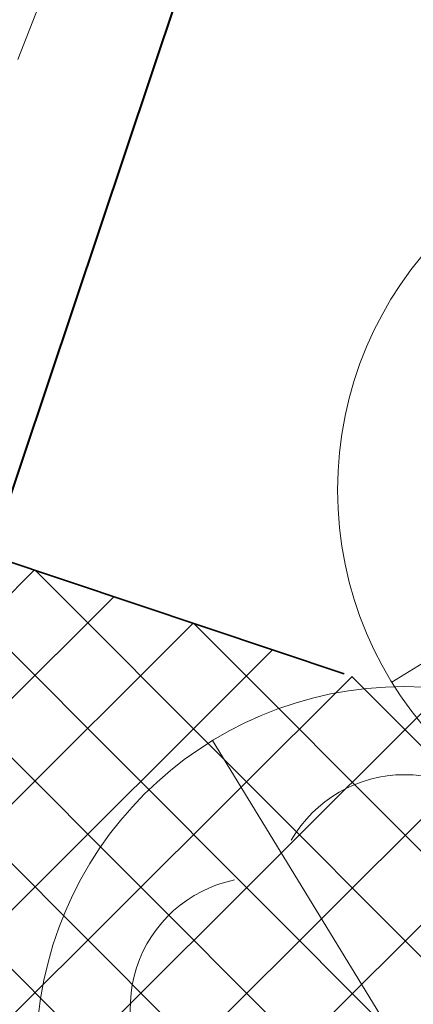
# Model space of a CAD drawing. Header units: metres. Extents: x 6599594 to 6600699, y 5687867 to 5691114.
# Tile 164 of 256: x 6599936.81 to 6599937.86, y 5688840.76 to 5688843.4. Entities that reach past the tile are written whole.
import ezdxf

# ---------------------------------------------------------------- set-up
doc = ezdxf.new("R2010")
doc.units = ezdxf.units.M
doc.header["$MEASUREMENT"] = 0
for name, pattern in [('1', [0]), ('3_EGBZ', [1.5, 1, -0.5]), ('BTO', [0]), ('BUF', [0]), ('BUG', [1.5, 1, -0.5]), ('L_0_04', [1.5, 1, -0.5])]:
    doc.linetypes.add(name, pattern=pattern)
doc.layers.get('0').update_dxf_attribs({"color": 253, "linetype": 'CONTINUOUS', "lineweight": 13})
for name, color, linetype, lineweight in [('_dren', 30, '3_EGBZ', 40), ('_kolor chodnik', 50, '1', 5), ('_kolor jezdnia', 4, '1', 0), ('_kolor pobocze', 211, '1', 5), ('_kolor zjazdy kostka', 7, '1', 5), ('_kolor zjazdy tłuczeń', 30, '1', 5), ('_kolor ścieżka @ 1', 10, '1', 0), ('_obrzeze', 10, 'BUG', 35), ('_podział mój', 201, 'BTO', 40), ('_wycinka', 10, 'BUF', 15), ('OT_ZagospodarowanieTerenu', 7, 'CONTINUOUS', 0), ('OT_ZagospodarowanieTerenu_P', 7, 'CONTINUOUS', 0)]:
    doc.layers.add(name, color=color, linetype=linetype, lineweight=lineweight)
pattern_1 = [(45, (0, 0), (-0.1414213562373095, 0.1414213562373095), []), (135, (0, 0), (-0.1414213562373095, -0.1414213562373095), [])]

# ---------------------------------------------------------------- blocks, each defined once
blk = doc.blocks.new('ddddd')
at = {"layer": '_wycinka'}
for p, q in [((6600244.106448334, 5690836.218476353), (6600245.135551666, 5690834.535523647)), ((6600245.462476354, 5690835.891551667), (6600243.779523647, 5690834.862448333))]:
    blk.add_line(p, q, dxfattribs=at)
blk.add_circle((6600244.621, 5690835.377), 0.986329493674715, dxfattribs=at)
blk = doc.blocks.new('147')
at = {"linetype": 'Continuous', "lineweight": 18}
blk.add_hatch(color=0, dxfattribs=at).paths.add_polyline_path([(0, -0.1, 1), (0, 0.1, 1)])
at = {"color": 0, "linetype": 'Continuous', "lineweight": 18}
blk.add_circle((0, 0), 0.1, dxfattribs=at)
for centre, radius, start, end in [((0, 0.8), 0.7, 29.8459319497, 150.1540680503), ((-0.7700000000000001, 0.25), 0.7, 101.6336339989, 222.6626941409), ((0.7700000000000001, 0.25), 0.7, 317.3373058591, 78.3663660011), ((-0.4600000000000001, -0.6400000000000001), 0.71, 174.3693172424, 292.5572466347), ((0.4600000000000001, -0.6400000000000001), 0.71, 247.4427533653, 5.630682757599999)]:
    blk.add_arc(centre, radius, start, end, dxfattribs=at)
blk = doc.blocks.new('hhh')
at = {"layer": '_podział mój'}
blk.add_line((6600012.715234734, 5689068.962127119), (6599853.466151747, 5688593.232024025), dxfattribs=at)

msp = doc.modelspace()

# ---------------------------------------------------------------- hatches: boundary and pattern name
at = {"layer": '_kolor chodnik'}
h = msp.add_hatch(dxfattribs=at)
h.set_pattern_fill('ANSI37', color=256, scale=1.6)
h.set_pattern_definition(pattern_1)
h.paths.add_polyline_path([(6599849.938171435, 5688542.085872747), (6599852.232147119, 5688548.938742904), (6599853.573135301, 5688548.489851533), (6599853.827082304, 5688549.248475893), (6599851.793849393, 5688549.929093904), (6599849.895278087, 5688548.982823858), (6599847.823506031, 5688542.793750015)])
edge = h.paths.add_edge_path()
edge.add_line((6600018.106075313, 5689087.454911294), (6600022.42781917, 5689091.229234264))
edge.add_line((6600022.42781917, 5689091.229234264), (6600020.233254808, 5689093.742094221))
edge.add_line((6600020.233254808, 5689093.742094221), (6600017.159471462, 5689091.057656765))
edge.add_arc((6600023.275194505, 5689085.385140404), 8.34143334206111, 137.1531558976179, 148.8016577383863)
edge.add_line((6600016.140105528, 5689089.706021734), (6600018.106075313, 5689087.454911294))
h.paths.add_polyline_path([(6600038.501784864, 5689187.59229436), (6600037.906968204, 5689187.700586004), (6600037.638296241, 5689186.224843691), (6600038.240083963, 5689186.115282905)])
h.paths.add_polyline_path([(6600069.098302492, 5689360.276020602), (6600068.321239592, 5689360.413462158), (6600068.064048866, 5689358.936495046), (6600068.836639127, 5689358.799546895)])
h.paths.add_polyline_path([(6600082.393785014, 5689362.950258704), (6600082.941124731, 5689366.103121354), (6600081.481377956, 5689366.361351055), (6600080.923159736, 5689363.210828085)])
h.paths.add_polyline_path([(6600074.022236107, 5689388.065861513), (6600072.983907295, 5689388.249860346), (6600072.723374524, 5689386.772538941), (6600073.760538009, 5689386.588865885)])
h.paths.add_polyline_path([(6600105.602402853, 5689486.45426531), (6600106.738797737, 5689489.760539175), (6600105.28818975, 5689490.281952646), (6600104.132785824, 5689486.965912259)])
h.paths.add_polyline_path([(6600132.519778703, 5689678.737346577), (6600131.636986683, 5689678.922259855), (6600131.330470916, 5689677.453953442), (6600132.212256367, 5689677.269208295)])
h.paths.add_polyline_path([(6600156.649397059, 5689798.7449027), (6600156.48800471, 5689797.95886096), (6600157.450195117, 5689797.757316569), (6600157.615023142, 5689798.542205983)])
h.paths.add_polyline_path([(6600189.055358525, 5689948.643107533), (6600187.902868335, 5689948.884512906), (6600187.600024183, 5689947.417400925), (6600188.748131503, 5689947.176379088)])
edge = h.paths.add_edge_path()
edge.add_line((6600204.459383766, 5690032.969035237), (6600204.153258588, 5690031.227801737))
edge.add_arc((6600202.328347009, 5690027.299936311), 4.331100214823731, 41.853001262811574, 65.08011546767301, ccw=False)
edge.add_arc((6600032.903931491, 5690051.979071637), 174.020003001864, 352.8070218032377, 353.495463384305)
edge.add_arc((6600202.372679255, 5690027.343587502), 5.999999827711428, 55.12102442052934, 69.64815978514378)
edge = h.paths.add_edge_path()
edge.add_line((6600205.046027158, 5690040.265402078), (6600204.972740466, 5690038.483452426))
edge.add_arc((6600203.986269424, 5690044.401803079), 5.999999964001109, 279.4630688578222, 294.9140560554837)
edge.add_line((6600206.513819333, 5690038.960158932), (6600206.607027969, 5690041.030672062))
edge.add_arc((6600203.986269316, 5690044.401803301), 4.270000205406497, 284.3702444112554, 307.86193139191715, ccw=False)
edge = h.paths.add_edge_path()
edge.add_arc((6600203.547470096, 5690044.558759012), 6.446878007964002, 324.43500910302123, 356.20133685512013, ccw=False)
edge.add_arc((6600203.986269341, 5690044.401803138), 6.000000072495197, 323.2169970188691, 357.4193489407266)
h.paths.add_polyline_path([(6600208.910055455, 5690121.713696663), (6600208.146285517, 5690121.748120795), (6600207.125602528, 5690121.794124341), (6600209.971605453, 5690121.665851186)])
edge = h.paths.add_edge_path()
edge.add_line((6600238.769818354, 5690481.648294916), (6600240.338176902, 5690490.87374652))
edge.add_line((6600240.338176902, 5690490.87374652), (6600241.251295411, 5690510.829461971))
edge.add_line((6600241.251295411, 5690510.829461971), (6600239.524022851, 5690510.928942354))
edge.add_line((6600239.524022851, 5690510.928942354), (6600238.633343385, 5690491.167757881))
edge.add_line((6600238.633343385, 5690491.167757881), (6600234.579716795, 5690467.661262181))
edge.add_line((6600234.579716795, 5690467.661262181), (6600234.449796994, 5690464.966873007))
edge.add_arc((6600242.443669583, 5690464.607462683), 8.001948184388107, 177.4256737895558, 268.2543056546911)
edge.add_line((6600242.199903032, 5690456.609228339), (6600242.216657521, 5690457.359274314))
edge.add_line((6600242.216657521, 5690457.359274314), (6600242.305257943, 5690458.836738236))
edge.add_arc((6600242.444504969, 5690464.607952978), 5.772894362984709, 177.0298084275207, 268.6178439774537, ccw=False)
edge.add_line((6600236.679365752, 5690464.907083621), (6600236.951876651, 5690470.95443634))
edge.add_line((6600236.951876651, 5690470.95443634), (6600238.15078669, 5690478.210832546))
edge.add_line((6600238.15078669, 5690478.210832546), (6600238.769818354, 5690481.648294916))
h.paths.add_polyline_path([(6600238.769818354, 5690481.648294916), (6600238.15078669, 5690478.210832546), (6600239.670056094, 5690477.930590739), (6600240.266710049, 5690481.376366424)])
edge = h.paths.add_edge_path()
edge.add_line((6600223.366500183, 5690460.339976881), (6600223.278629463, 5690457.997544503))
edge.add_arc((6600220.967166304, 5690465.656339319), 7.999999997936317, 286.7940807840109, 300.2738222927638)
edge.add_line((6600225.000231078, 5690458.747331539), (6600225.240084, 5690461.623695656))
edge.add_arc((6600221.105749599, 5690465.648640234), 5.76999998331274, 293.06724424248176, 315.7681070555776, ccw=False)
edge = h.paths.add_edge_path()
edge.add_arc((6600220.025145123, 5690444.676291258), 5.770000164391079, 37.996647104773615, 59.94382588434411, ccw=False)
edge.add_line((6600224.572175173, 5690448.22839199), (6600224.817793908, 5690451.081798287))
edge.add_arc((6600220.025145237, 5690444.676291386), 7.999999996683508, 53.19588653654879, 68.15166733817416)
edge.add_line((6600223.00235276, 5690452.101669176), (6600222.91504296, 5690449.670427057))
edge = h.paths.add_edge_path()
edge.add_arc((6600221.105749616, 5690465.648640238), 7.999999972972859, 328.0222308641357, 357.0132597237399)
edge.add_line((6600229.094882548, 5690465.23180147), (6600229.218816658, 5690467.593604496))
edge.add_line((6600229.218816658, 5690467.593604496), (6600228.218919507, 5690467.645774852))
edge.add_line((6600228.218919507, 5690467.645774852), (6600227.891778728, 5690461.411918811))
h.paths.add_polyline_path([(6600200.980142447, 5690012.236744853), (6600202.317278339, 5690011.956662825), (6600202.522293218, 5690012.935421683), (6600201.182321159, 5690013.216097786)])
h.paths.add_polyline_path([(6600196.457878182, 5689983.98337835), (6600195.202332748, 5689984.246370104), (6600194.899091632, 5689982.777335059), (6600196.150355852, 5689982.515240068)])
edge = h.paths.add_edge_path()
edge.add_line((6600112.305909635, 5689517.991018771), (6600112.691041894, 5689519.807934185))
edge.add_line((6600112.691041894, 5689519.807934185), (6600113.245521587, 5689522.423769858))
edge.add_line((6600113.245521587, 5689522.423769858), (6600111.553124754, 5689522.782507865))
edge.add_line((6600111.553124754, 5689522.782507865), (6600107.405864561, 5689503.21722655))
edge.add_line((6600107.405864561, 5689503.21722655), (6600099.494506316, 5689480.361667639))
edge.add_line((6600099.494506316, 5689480.361667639), (6600099.182814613, 5689478.891218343))
edge.add_arc((6600107.008997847, 5689477.232359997), 8.000059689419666, 168.0325629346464, 257.7529108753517)
edge.add_line((6600105.311960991, 5689469.414366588), (6600105.784990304, 5689471.593619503))
edge.add_arc((6600107.008927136, 5689477.232314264), 5.769999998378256, 168.0321375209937, 257.7533362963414, ccw=False)
edge.add_line((6600101.364343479, 5689478.42879883), (6600101.647245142, 5689479.76342708))
edge.add_line((6600101.647245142, 5689479.76342708), (6600104.132785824, 5689486.965912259))
edge.add_line((6600104.132785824, 5689486.965912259), (6600105.28818975, 5689490.281952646))
edge.add_line((6600105.28818975, 5689490.281952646), (6600108.240043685, 5689498.809726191))
edge.add_line((6600108.240043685, 5689498.809726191), (6600112.305909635, 5689517.991018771))
h.paths.add_polyline_path([(6600136.009573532, 5689645.499114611), (6600138.333647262, 5689645.012304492), (6600138.661671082, 5689646.578318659), (6600134.869459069, 5689647.372651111)])
at = {"layer": '_kolor jezdnia'}
h = msp.add_hatch(dxfattribs=at)
h.set_pattern_fill('ANSI37', color=4, scale=3.5)
h.set_pattern_definition([(45, (0, 0), (-0.3093592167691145, 0.3093592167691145), []), (135, (0, 0), (-0.3093592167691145, -0.3093592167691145), [])])
edge = h.paths.add_edge_path()
edge.add_line((6599833.066047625, 5688539.933393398), (6599850.649511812, 5688527.983462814))
edge.add_arc((6599857.337592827, 5688536.653968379), 10.95025544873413, 169.5012687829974, 232.3548431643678, ccw=False)
edge.add_arc((6599858.085851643, 5688536.618142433), 11.69295282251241, 162.2507788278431, 169.9967502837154, ccw=False)
edge.add_line((6599846.949484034, 5688540.182754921), (6599847.823506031, 5688542.793750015))
edge.add_line((6599847.823506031, 5688542.793750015), (6599849.895278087, 5688548.982823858))
edge.add_line((6599849.895278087, 5688548.982823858), (6599852.434748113, 5688556.56906746))
edge.add_line((6599852.434748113, 5688556.56906746), (6599928.48625871, 5688783.760284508))
edge.add_line((6599928.48625871, 5688783.760284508), (6599931.025728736, 5688791.34652811))
edge.add_line((6599931.025728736, 5688791.34652811), (6599996.657773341, 5688987.411326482))
edge.add_line((6599996.657773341, 5688987.411326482), (6599999.197243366, 5688994.997570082))
edge.add_line((6599999.197243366, 5688994.997570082), (6600021.930100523, 5689062.908193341))
edge.add_line((6600021.930100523, 5689062.908193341), (6600017.620224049, 5689067.371531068))
edge.add_line((6600017.620224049, 5689067.371531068), (6600016.714558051, 5689064.654078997))
edge.add_line((6600016.714558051, 5689064.654078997), (6600012.423620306, 5689051.835617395))
edge.add_line((6600012.423620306, 5689051.835617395), (6600009.884150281, 5689044.249373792))
edge.add_line((6600009.884150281, 5689044.249373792), (6599977.53516164, 5688947.612159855))
edge.add_line((6599977.53516164, 5688947.612159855), (6599974.995691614, 5688940.025916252))
edge.add_line((6599974.995691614, 5688940.025916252), (6599942.096912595, 5688841.746295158))
edge.add_line((6599942.096912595, 5688841.746295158), (6599939.557442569, 5688834.160051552))
edge.add_line((6599939.557442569, 5688834.160051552), (6599882.679288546, 5688664.246042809))
edge.add_line((6599882.679288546, 5688664.246042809), (6599880.139818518, 5688656.659799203))
edge.add_line((6599880.139818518, 5688656.659799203), (6599852.46454386, 5688573.984527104))
edge.add_line((6599852.46454386, 5688573.984527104), (6599842.470137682, 5688544.127903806))
edge.add_arc((6599835.706422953, 5688546.652910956), 7.219660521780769, 248.5480913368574, 339.52856074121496, ccw=False)
h.paths.add_polyline_path([(6600044.653202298, 5689172.271628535), (6600046.276244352, 5689181.431901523), (6600047.759199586, 5689189.801539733), (6600051.0603021, 5689208.432603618), (6600052.368792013, 5689215.817578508), (6600054.808584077, 5689229.587499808), (6600056.11707399, 5689236.972474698), (6600057.346666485, 5689243.912161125), (6600058.655146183, 5689251.297078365), (6600058.831439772, 5689252.292060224), (6600060.098987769, 5689259.445963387), (6600060.139929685, 5689259.677035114), (6600061.407468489, 5689266.830886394), (6600072.329030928, 5689328.470998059), (6600073.637511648, 5689335.855921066), (6600077.337304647, 5689356.73715072), (6600078.820259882, 5689365.106788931), (6600081.142794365, 5689378.214921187), (6600082.538516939, 5689386.092227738), (6600095.187867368, 5689457.483787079), (6600091.082877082, 5689465.8405575), (6600089.043088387, 5689454.328211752), (6600087.870641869, 5689447.711051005), (6600087.560133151, 5689445.958573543), (6600086.562151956, 5689440.326076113), (6600082.433200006, 5689417.022719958), (6600080.95024477, 5689408.65308175), (6600077.202698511, 5689387.502337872), (6600075.719743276, 5689379.132699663), (6600073.469199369, 5689366.430874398), (6600071.986244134, 5689358.061236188), (6600069.98686466, 5689346.776955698), (6600068.591142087, 5689338.899649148), (6600065.559290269, 5689321.78820693), (6600064.163567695, 5689313.910900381), (6600059.719426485, 5689288.828650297), (6600058.323703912, 5689280.951343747), (6600057.563846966, 5689276.662793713), (6600056.168124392, 5689268.785487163), (6600054.804920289, 5689261.091711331), (6600053.409197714, 5689253.21440478), (6600053.264817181, 5689252.399536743), (6600051.869094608, 5689244.522230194), (6600051.183555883, 5689240.653124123), (6600049.787833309, 5689232.775817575), (6600046.593849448, 5689214.749319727), (6600045.198126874, 5689206.872013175), (6600044.41754409, 5689202.466488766), (6600042.934588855, 5689194.096850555), (6600036.429952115, 5689157.38538759), (6600034.946996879, 5689149.01574938), (6600030.579776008, 5689124.367629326), (6600027.529365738, 5689107.151445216), (6600024.895072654, 5689094.014582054), (6600030.583685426, 5689094.264316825), (6600032.945013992, 5689106.191885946), (6600043.170247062, 5689163.901990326)])
edge = h.paths.add_edge_path()
edge.add_line((6600111.106812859, 5689535.144351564), (6600111.256844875, 5689535.85214863))
edge.add_line((6600111.256844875, 5689535.85214863), (6600112.915748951, 5689543.678261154))
edge.add_line((6600112.915748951, 5689543.678261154), (6600117.304772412, 5689564.384094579))
edge.add_line((6600117.304772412, 5689564.384094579), (6600119.067357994, 5689572.699339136))
edge.add_line((6600119.067357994, 5689572.699339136), (6600120.087667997, 5689577.512794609))
edge.add_line((6600120.087667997, 5689577.512794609), (6600121.642890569, 5689584.849775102))
edge.add_line((6600121.642890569, 5689584.849775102), (6600128.436769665, 5689616.900852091))
edge.add_line((6600128.436769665, 5689616.900852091), (6600129.991992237, 5689624.237832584))
edge.add_line((6600129.991992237, 5689624.237832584), (6600132.660554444, 5689636.827148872))
edge.add_line((6600132.660554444, 5689636.827148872), (6600133.208838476, 5689639.444704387))
edge.add_line((6600133.208838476, 5689639.444704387), (6600134.848957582, 5689647.274775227))
edge.add_line((6600134.848957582, 5689647.274775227), (6600138.97649476, 5689666.979995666))
edge.add_line((6600138.97649476, 5689666.979995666), (6600140.51410642, 5689674.320687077))
edge.add_line((6600140.51410642, 5689674.320687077), (6600145.209128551, 5689696.735129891))
edge.add_line((6600145.209128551, 5689696.735129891), (6600146.746740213, 5689704.075821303))
edge.add_line((6600146.746740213, 5689704.075821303), (6600151.462308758, 5689726.588354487))
edge.add_line((6600151.462308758, 5689726.588354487), (6600152.999920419, 5689733.929045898))
edge.add_line((6600152.999920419, 5689733.929045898), (6600155.244070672, 5689744.642813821))
edge.add_line((6600155.244070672, 5689744.642813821), (6600156.781682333, 5689751.983505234))
edge.add_line((6600156.781682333, 5689751.983505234), (6600161.635515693, 5689775.156126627))
edge.add_line((6600161.635515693, 5689775.156126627), (6600163.378142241, 5689783.475576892))
edge.add_line((6600163.378142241, 5689783.475576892), (6600163.850769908, 5689785.731942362))
edge.add_line((6600163.850769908, 5689785.731942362), (6600167.028500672, 5689800.902704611))
edge.add_line((6600167.028500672, 5689800.902704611), (6600179.49088801, 5689860.399222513))
edge.add_line((6600179.49088801, 5689860.399222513), (6600181.233514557, 5689868.718672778))
edge.add_line((6600181.233514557, 5689868.718672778), (6600181.84713393, 5689871.648144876))
edge.add_line((6600181.84713393, 5689871.648144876), (6600183.384745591, 5689878.988836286))
edge.add_line((6600183.384745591, 5689878.988836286), (6600184.935818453, 5689886.393792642))
edge.add_line((6600184.935818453, 5689886.393792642), (6600186.575937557, 5689894.223863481))
edge.add_line((6600186.575937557, 5689894.223863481), (6600194.05133812, 5689929.912074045))
edge.add_line((6600194.05133812, 5689929.912074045), (6600195.691457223, 5689937.742144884))
edge.add_line((6600195.691457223, 5689937.742144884), (6600202.915799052, 5689972.231779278))
edge.add_line((6600202.915799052, 5689972.231779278), (6600204.555918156, 5689980.061850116))
edge.add_line((6600204.555918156, 5689980.061850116), (6600206.062781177, 5689987.255744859))
edge.add_line((6600206.062781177, 5689987.255744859), (6600207.702900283, 5689995.085815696))
edge.add_line((6600207.702900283, 5689995.085815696), (6600210.232559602, 5690007.162628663))
edge.add_line((6600210.232559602, 5690007.162628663), (6600211.694938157, 5690014.144150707))
edge.add_arc((6600028.177652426, 5690052.584442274), 187.5000004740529, 348.1696294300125, 357.4195276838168)
edge.add_line((6600215.487522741, 5690044.142720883), (6600208.310270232, 5690026.480446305))
edge.add_arc((6600032.903933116, 5690051.97907145), 177.2500013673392, 348.1696294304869, 351.7289130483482, ccw=False)
edge.add_line((6600206.38894146, 5690015.640182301), (6600205.966941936, 5690013.625519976))
edge.add_line((6600205.966941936, 5690013.625519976), (6600204.326822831, 5690005.795449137))
edge.add_line((6600204.326822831, 5690005.795449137), (6600197.076961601, 5689971.183982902))
edge.add_line((6600197.076961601, 5689971.183982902), (6600195.334335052, 5689962.864532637))
edge.add_line((6600195.334335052, 5689962.864532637), (6600193.44722506, 5689953.855305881))
edge.add_line((6600193.44722506, 5689953.855305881), (6600191.909227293, 5689946.512771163))
edge.add_line((6600191.909227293, 5689946.512771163), (6600185.496844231, 5689915.899498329))
edge.add_line((6600185.496844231, 5689915.899498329), (6600183.856521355, 5689908.068454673))
edge.add_line((6600183.856521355, 5689908.068454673), (6600182.066605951, 5689899.523243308))
edge.add_line((6600182.066605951, 5689899.523243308), (6600180.32407057, 5689891.204228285))
edge.add_line((6600180.32407057, 5689891.204228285), (6600174.320344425, 5689862.541919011))
edge.add_line((6600174.320344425, 5689862.541919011), (6600172.577809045, 5689854.222903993))
edge.add_line((6600172.577809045, 5689854.222903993), (6600163.663810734, 5689811.666703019))
edge.add_line((6600163.663810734, 5689811.666703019), (6600162.023782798, 5689803.837067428))
edge.add_line((6600162.023782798, 5689803.837067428), (6600160.924220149, 5689798.587659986))
edge.add_line((6600160.924220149, 5689798.587659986), (6600159.279208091, 5689790.734229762))
edge.add_line((6600159.279208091, 5689790.734229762), (6600157.107250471, 5689780.365115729))
edge.add_line((6600157.107250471, 5689780.365115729), (6600155.462238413, 5689772.511685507))
edge.add_line((6600155.462238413, 5689772.511685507), (6600153.380318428, 5689762.572418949))
edge.add_line((6600153.380318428, 5689762.572418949), (6600151.735124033, 5689754.718118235))
edge.add_line((6600151.735124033, 5689754.718118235), (6600148.586504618, 5689739.686336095))
edge.add_line((6600148.586504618, 5689739.686336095), (6600146.885007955, 5689731.563243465))
edge.add_line((6600146.885007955, 5689731.563243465), (6600141.75088822, 5689707.052510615))
edge.add_line((6600141.75088822, 5689707.052510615), (6600140.110896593, 5689699.223048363))
edge.add_line((6600140.110896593, 5689699.223048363), (6600133.483561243, 5689667.583574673))
edge.add_line((6600133.483561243, 5689667.583574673), (6600131.860394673, 5689659.834436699))
edge.add_line((6600131.860394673, 5689659.834436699), (6600131.740984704, 5689659.26436315))
edge.add_line((6600131.740984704, 5689659.26436315), (6600130.117814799, 5689651.515209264))
edge.add_line((6600130.117814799, 5689651.515209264), (6600127.27873359, 5689637.961189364))
edge.add_line((6600127.27873359, 5689637.961189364), (6600126.924568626, 5689636.290366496))
edge.add_line((6600126.924568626, 5689636.290366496), (6600125.166244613, 5689627.995226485))
edge.add_line((6600125.166244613, 5689627.995226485), (6600118.009503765, 5689594.232298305))
edge.add_line((6600118.009503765, 5689594.232298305), (6600116.25117975, 5689585.937158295))
edge.add_line((6600116.25117975, 5689585.937158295), (6600113.665314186, 5689573.737975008))
edge.add_line((6600113.665314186, 5689573.737975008), (6600111.898534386, 5689565.402943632))
edge.add_line((6600111.898534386, 5689565.402943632), (6600104.889982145, 5689532.339115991))
edge.add_line((6600104.889982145, 5689532.339115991), (6600103.22663594, 5689524.492047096))
edge.add_line((6600103.22663594, 5689524.492047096), (6600096.623876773, 5689493.342605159))
edge.add_line((6600096.623876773, 5689493.342605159), (6600094.968986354, 5689485.535427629))
edge.add_line((6600094.968986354, 5689485.535427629), (6600094.300101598, 5689482.379870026))
edge.add_line((6600094.300101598, 5689482.379870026), (6600099.182814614, 5689478.891218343))
edge.add_line((6600099.182814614, 5689478.891218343), (6600099.494506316, 5689480.361667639))
edge.add_line((6600099.494506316, 5689480.361667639), (6600111.106812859, 5689535.144351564))
edge = h.paths.add_edge_path()
edge.add_arc((6600239.213891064, 5690851.400367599), 10.00000000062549, -2.8342403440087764, 76.13703556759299, ccw=False)
edge.add_line((6600249.201658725, 5690850.905901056), (6600249.082723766, 5690848.503524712))
edge.add_line((6600249.082723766, 5690848.503524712), (6600247.016487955, 5690806.767468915))
edge.add_line((6600247.016487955, 5690806.767468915), (6600246.092398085, 5690789.152178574))
edge.add_line((6600246.092398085, 5690789.152178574), (6600233.768116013, 5690572.015170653))
edge.add_line((6600233.768116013, 5690572.015170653), (6600228.959056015, 5690465.296202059))
edge.add_line((6600228.959056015, 5690465.296202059), (6600234.588724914, 5690465.017134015))
edge.add_line((6600234.588724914, 5690465.017134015), (6600239.262540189, 5690571.767576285))
edge.add_line((6600239.262540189, 5690571.767576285), (6600252.50503885, 5690806.400146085))
edge.add_line((6600252.50503885, 5690806.400146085), (6600254.569211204, 5690848.094521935))
edge.add_arc((6600262.559425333, 5690847.6989487), 7.999999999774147, 76.13703557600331, 177.1657596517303, ccw=False)
edge.add_line((6600264.476229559, 5690855.465921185), (6600241.609896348, 5690861.109083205))
edge = h.paths.add_edge_path()
edge.add_line((6600250.031475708, 5690451.625307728), (6600250.231741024, 5690455.772579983))
edge.add_line((6600250.231741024, 5690455.772579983), (6600246.257763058, 5690456.417303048))
edge.add_line((6600246.257763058, 5690456.417303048), (6600242.171761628, 5690456.61060902))
edge.add_arc((6600242.563100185, 5690464.586983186), 7.985968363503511, 176.9123644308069, 267.1911945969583, ccw=False)
edge.add_line((6600234.588724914, 5690465.017134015), (6600228.959056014, 5690465.296202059))
edge.add_arc((6600220.965133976, 5690465.657286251), 8.002072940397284, 267.8289300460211, 357.413716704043, ccw=False)
edge.add_line((6600220.661989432, 5690457.660957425), (6600212.406915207, 5690458.119572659))
edge.add_line((6600212.406915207, 5690458.119572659), (6600208.431872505, 5690457.817501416))
edge.add_line((6600208.431872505, 5690457.817501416), (6600208.233912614, 5690454.548331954))
edge.add_line((6600208.233912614, 5690454.548331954), (6600212.129565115, 5690453.127270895))
edge.add_line((6600212.129565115, 5690453.127270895), (6600218.640548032, 5690452.76554962))
edge.add_line((6600218.640548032, 5690452.76554962), (6600216.486747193, 5690452.885205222))
edge.add_line((6600216.486747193, 5690452.885205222), (6600220.468905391, 5690452.663974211))
edge.add_arc((6600220.025145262, 5690444.676291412), 7.99999997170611, -0.3386579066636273, 86.8201700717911, ccw=False)
edge.add_line((6600228.025005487, 5690444.629006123), (6600227.803602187, 5690439.649256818))
edge.add_line((6600227.803602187, 5690439.649256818), (6600226.885525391, 5690435.936828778))
edge.add_line((6600226.885525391, 5690435.936828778), (6600225.534849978, 5690405.967249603))
edge.add_line((6600225.534849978, 5690405.967249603), (6600226.115199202, 5690402.187514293))
edge.add_line((6600226.115199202, 5690402.187514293), (6600213.445139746, 5690121.008786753))
edge.add_line((6600213.445139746, 5690121.008786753), (6600213.352800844, 5690118.960058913))
edge.add_line((6600213.352800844, 5690118.960058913), (6600209.980184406, 5690044.131649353))
edge.add_arc((6600203.98626942, 5690044.401803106), 5.999999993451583, 257.4162346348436, 357.41934921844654, ccw=False)
edge.add_line((6600202.679069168, 5690038.545931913), (6600201.589735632, 5690033.666039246))
edge.add_line((6600201.589735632, 5690033.666039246), (6600203.67987942, 5690033.199458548))
edge.add_arc((6600202.372679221, 5690027.343587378), 5.999999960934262, -8.27108729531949, 77.41623506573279, ccw=False)
edge.add_line((6600208.310270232, 5690026.480446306), (6600215.487522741, 5690044.142720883))
edge.add_line((6600215.487522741, 5690044.142720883), (6600216.199687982, 5690059.9446614))
edge.add_line((6600216.199687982, 5690059.9446614), (6600216.537356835, 5690067.437056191))
edge.add_line((6600216.537356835, 5690067.437056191), (6600223.893528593, 5690230.66011469))
edge.add_line((6600223.893528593, 5690230.66011469), (6600224.231197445, 5690238.152509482))
edge.add_line((6600224.231197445, 5690238.152509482), (6600233.507835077, 5690443.987992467))
edge.add_arc((6600241.499722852, 5690443.627812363), 7.999999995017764, 87.29208981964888, 177.4195277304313, ccw=False)
edge.add_line((6600241.877677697, 5690451.618879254), (6600246.021541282, 5690451.422886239))
edge.add_line((6600246.021541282, 5690451.422886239), (6600246.427694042, 5690451.44338883))
edge.add_line((6600246.427694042, 5690451.44338883), (6600246.79397003, 5690451.461878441))
edge.add_line((6600246.79397003, 5690451.461878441), (6600250.031475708, 5690451.625307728))
edge = h.paths.add_edge_path()
edge.add_line((6600007.33756506, 5689086.20374581), (6600006.980466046, 5689080.740822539))
edge.add_line((6600006.980466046, 5689080.740822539), (6600007.229745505, 5689080.720859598))
edge.add_line((6600007.229745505, 5689080.720859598), (6600008.093335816, 5689080.601653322))
edge.add_line((6600008.093335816, 5689080.601653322), (6600008.702681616, 5689080.53831051))
edge.add_arc((6600008.140193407, 5689070.554142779), 9.999999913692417, -18.557800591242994, 86.77547804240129, ccw=False)
edge.add_line((6600017.620224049, 5689067.371531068), (6600021.930100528, 5689062.908193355))
edge.add_arc((6599734.83819726, 5689159.011261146), 302.7499967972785, 341.4922000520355, 343.8640860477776)
edge.add_arc((6600034.895369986, 5689072.315877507), 9.581213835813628, 98.63328270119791, 164.5273290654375, ccw=False)
edge.add_line((6600033.457137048, 5689081.788529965), (6600033.832640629, 5689081.798737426))
edge.add_line((6600033.832640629, 5689081.798737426), (6600034.422462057, 5689082.05700874))
edge.add_line((6600034.422462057, 5689082.05700874), (6600036.833623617, 5689082.139040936))
edge.add_line((6600036.833623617, 5689082.139040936), (6600036.730225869, 5689087.148851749))
edge.add_line((6600036.730225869, 5689087.148851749), (6600036.579860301, 5689087.134303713))
edge.add_arc((6600036.479565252, 5689093.136286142), 6.002820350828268, 169.1687651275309, 270.9573417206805, ccw=False)
edge.add_line((6600030.583685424, 5689094.264316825), (6600024.895072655, 5689094.014582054))
edge.add_arc((6600015.200558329, 5689096.162123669), 9.929528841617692, 271.0943432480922, 347.5094668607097, ccw=False)
edge.add_arc((6600014.909438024, 5689089.646776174), 3.446070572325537, 264.4236009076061, 278.0194998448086, ccw=False)
edge.add_line((6600014.574573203, 5689086.217014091), (6600014.299554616, 5689086.232508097))
edge.add_line((6600014.299554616, 5689086.232508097), (6600010.474232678, 5689086.448019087))
edge.add_line((6600010.474232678, 5689086.448019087), (6600007.33756506, 5689086.20374581))
edge = h.paths.add_edge_path()
edge.add_line((6600105.490725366, 5689463.953528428), (6600106.927559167, 5689464.047234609))
edge.add_line((6600106.927559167, 5689464.047234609), (6600107.835, 5689468.66))
edge.add_line((6600107.835, 5689468.66), (6600105.311960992, 5689469.414366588))
edge.add_arc((6600107.008997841, 5689477.232359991), 8.000059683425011, 168.0325628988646, 257.75291091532, ccw=False)
edge.add_line((6600099.182814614, 5689478.891218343), (6600094.300101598, 5689482.379870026))
edge.add_arc((6600586.245114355, 5689378.104238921), 502.8750369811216, 168.032376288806, 169.9522165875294)
edge.add_line((6600091.082877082, 5689465.8405575), (6600095.187867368, 5689457.483787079))
edge.add_arc((6600103.065173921, 5689456.088064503), 8.000000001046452, 77.7533362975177, 169.9524553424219, ccw=False)
edge.add_line((6600104.762140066, 5689463.906012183), (6600105.490725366, 5689463.953528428))
at = {"layer": '_kolor pobocze'}
h = msp.add_hatch(dxfattribs=at)
h.set_pattern_fill('ANSI37', color=256, scale=1.6)
h.set_pattern_definition(pattern_1)
edge = h.paths.add_edge_path()
edge.add_line((6600035.926965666, 5689101.569442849), (6600036.046865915, 5689102.311543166))
edge.add_arc((6600058.171848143, 5689233.778275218), 133.3154772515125, 259.4578941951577, 260.4470163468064, ccw=False)
edge.add_line((6600033.780707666, 5689102.713067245), (6600032.142559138, 5689101.847662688))
edge.add_arc((6599734.838175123, 5689159.011266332), 302.7500195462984, 347.6801154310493, 349.11639019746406, ccw=False)
edge.add_arc((6600036.478170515, 5689093.133441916), 6.000000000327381, 167.68011541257, 271.5571101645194)
edge.add_line((6600036.64121064, 5689087.1356575), (6600036.730491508, 5689087.137804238))
edge.add_line((6600036.730491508, 5689087.137804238), (6600036.712463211, 5689087.887583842))
edge.add_line((6600036.712463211, 5689087.887583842), (6600036.559840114, 5689087.884077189))
edge.add_arc((6600036.482532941, 5689093.14290691), 5.259397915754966, 170.6455005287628, 270.8422131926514, ccw=False)
edge.add_arc((6600545.796425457, 5688991.216220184), 524.6691769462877, 167.9170060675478, 168.7028219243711, ccw=False)
edge.add_line((6600032.751078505, 5689101.044345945), (6600034.011432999, 5689101.917298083))
edge.add_line((6600034.011432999, 5689101.917298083), (6600035.926965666, 5689101.569442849))
edge = h.paths.add_edge_path()
edge.add_line((6600002.828843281, 5688994.032881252), (6600003.066918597, 5688994.74409159))
edge.add_line((6600003.066918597, 5688994.74409159), (6600001.227880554, 5688995.359703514))
edge.add_line((6600001.227880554, 5688995.359703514), (6600000.55876659, 5688996.702196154))
edge.add_line((6600000.55876659, 5688996.702196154), (6600022.641310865, 5689062.67011804))
edge.add_arc((6599734.838193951, 5689159.011262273), 303.5000002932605, 341.4922000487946, 343.8640860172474)
edge.add_arc((6600035.267451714, 5689072.092773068), 9.250000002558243, 91.55711016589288, 163.8640860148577, ccw=False)
edge.add_line((6600035.016098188, 5689081.339357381), (6600036.868703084, 5689081.389717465))
edge.add_line((6600036.868703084, 5689081.389717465), (6600036.850674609, 5689082.139504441))
edge.add_line((6600036.850674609, 5689082.139504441), (6600034.99571817, 5689082.089080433))
edge.add_arc((6600035.267451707, 5689072.092773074), 9.999999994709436, 91.55711014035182, 163.8640860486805)
edge.add_arc((6599734.838192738, 5689159.011262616), 302.7500015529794, 341.4922000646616, 343.8640860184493, ccw=False)
edge.add_line((6600021.930100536, 5689062.908193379), (6599999.748942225, 5688996.645678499))
edge.add_line((6599999.748942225, 5688996.645678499), (6600000.695212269, 5688994.747107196))
edge.add_line((6600000.695212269, 5688994.747107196), (6600002.828843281, 5688994.032881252))
h.paths.add_polyline_path([(6599971.7492186, 5688907.297112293), (6599971.084233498, 5688908.631320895), (6599997.822068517, 5688988.526766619), (6599999.164561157, 5688989.195880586), (6600001.003599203, 5688988.580268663), (6600001.241674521, 5688989.291479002), (6599999.108043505, 5688990.005704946), (6599997.209472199, 5688989.059434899), (6599970.270280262, 5688908.583087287), (6599971.216550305, 5688906.684515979), (6599973.350181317, 5688905.970290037), (6599973.588256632, 5688906.681500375)])
h.paths.add_polyline_path([(6599932.504667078, 5688790.060553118), (6599931.835553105, 5688791.403045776), (6599968.343406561, 5688900.4641754), (6599969.685899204, 5688901.133289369), (6599971.524937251, 5688900.517677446), (6599971.763012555, 5688901.228887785), (6599969.629381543, 5688901.94311373), (6599967.730810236, 5688900.996843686), (6599931.025728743, 5688791.34652811), (6599931.971998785, 5688789.447956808), (6599934.105629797, 5688788.73373086), (6599934.343705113, 5688789.4449412)])
at = {"layer": '_kolor zjazdy kostka'}
h = msp.add_hatch(dxfattribs=at)
h.set_pattern_fill('ANSI37', color=256, scale=1.6)
h.set_pattern_definition(pattern_1)
h.paths.add_polyline_path([(6600244.137440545, 5690813.934732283), (6600242.369522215, 5690814.022127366), (6600242.097568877, 5690808.528921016), (6600243.865482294, 5690808.441426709)])
h.paths.add_polyline_path([(6600247.012128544, 5690806.679412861), (6600247.442736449, 5690815.377295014), (6600247.393289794, 5690814.378518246), (6600247.113277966, 5690808.722537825)])
h.paths.add_polyline_path([(6600242.297085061, 5690788.088808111), (6600240.958726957, 5690788.155683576), (6600240.648818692, 5690782.664569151), (6600241.987258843, 5690782.599147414)])
h.paths.add_polyline_path([(6600245.558275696, 5690780.919298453), (6600246.037231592, 5690789.405686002), (6600244.985820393, 5690788.453468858), (6600244.612601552, 5690781.981345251)])
h.paths.add_polyline_path([(6600241.348405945, 5690723.711515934), (6600242.272017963, 5690722.691689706), (6600242.749709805, 5690731.155680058), (6600241.698138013, 5690730.203317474), (6600241.472690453, 5690726.27550499)])
h.paths.add_polyline_path([(6600225.772794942, 5690394.589141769), (6600224.731429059, 5690393.637598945), (6600224.461246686, 5690387.644646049), (6600225.412923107, 5690386.603142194)])
h.paths.add_polyline_path([(6600223.012390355, 5690333.280720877), (6600223.372595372, 5690341.272607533), (6600222.32835346, 5690340.318436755), (6600222.058239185, 5690334.324941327)])
h.paths.add_polyline_path([(6600215.496388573, 5690166.390602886), (6600215.856593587, 5690174.382489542), (6600214.812834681, 5690173.428760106), (6600214.542018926, 5690167.435062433)])
h.paths.add_polyline_path([(6600212.446537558, 5690121.053392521), (6600213.399499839, 5690120.010473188), (6600213.788744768, 5690128.503024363), (6600212.745135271, 5690127.54943145)])
h.paths.add_polyline_path([(6600209.977420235, 5690121.665589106), (6600210.225142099, 5690127.162117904), (6600207.346107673, 5690127.291879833), (6600207.119593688, 5690121.794395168)])
h.paths.add_polyline_path([(6600207.950178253, 5690070.725854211), (6600204.880846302, 5690070.828947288), (6600204.643784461, 5690065.333808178), (6600207.702521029, 5690065.204598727)])
h.paths.add_polyline_path([(6600200.981479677, 5690012.236464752), (6600199.969248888, 5690007.339980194), (6600201.282587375, 5690007.064882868), (6600202.31726072, 5690011.956666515)])
h.paths.add_polyline_path([(6600193.613960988, 5689970.406358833), (6600192.398010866, 5689970.660657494), (6600191.286205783, 5689965.274578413), (6600192.486379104, 5689965.023185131)])
h.paths.add_polyline_path([(6600189.061271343, 5689948.671423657), (6600189.98413328, 5689953.050774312), (6600188.818902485, 5689953.32186217), (6600187.908781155, 5689948.91282903)])
h.paths.add_polyline_path([(6600180.976201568, 5689915.317449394), (6600179.952861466, 5689910.421322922), (6600181.008474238, 5689910.200199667), (6600182.033843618, 5689915.09540201)])
h.paths.add_polyline_path([(6600176.508279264, 5689893.538690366), (6600177.476023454, 5689893.335973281), (6600178.603605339, 5689898.719146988), (6600177.636002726, 5689898.922290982)])
h.paths.add_polyline_path([(6600179.28182965, 5689859.401159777), (6600180.522246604, 5689860.211927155), (6600181.057490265, 5689860.561775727), (6600183.598022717, 5689860.029600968), (6600184.726606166, 5689865.412570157), (6600182.186324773, 5689865.943033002), (6600181.604764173, 5689866.832779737), (6600181.024456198, 5689867.720610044)])
h.paths.add_polyline_path([(6600160.200810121, 5689810.862606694), (6600159.232772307, 5689811.065842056), (6600158.207991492, 5689806.171529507), (6600159.175735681, 5689805.968812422)])
h.paths.add_polyline_path([(6600156.49391753, 5689797.987177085), (6600155.463416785, 5689793.068691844), (6600156.431160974, 5689792.865974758), (6600157.461419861, 5689797.784520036)])
edge = h.paths.add_edge_path()
edge.add_arc((6600173.111981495, 5689800.679690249), 5.999999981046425, 204.673115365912, 239.5411154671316, ccw=False)
edge.add_arc((6600173.162096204, 5689800.685330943), 6.047914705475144, 168.3203586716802, 204.5234866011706, ccw=False)
edge.add_line((6600167.239404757, 5689801.9096668), (6600163.651667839, 5689784.781499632))
edge.add_arc((6600169.524220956, 5689783.551410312), 5.999999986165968, 139.2146049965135, 168.1696294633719, ccw=False)
edge.add_arc((6600169.524220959, 5689783.551410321), 5.999999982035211, 96.80962310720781, 139.2146050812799, ccw=False)
edge.add_line((6600168.812796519, 5689789.509083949), (6600170.070461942, 5689795.507731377))
h.paths.add_polyline_path([(6600163.526364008, 5689776.866746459), (6600166.051243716, 5689776.337874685), (6600167.179826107, 5689781.720838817), (6600164.653945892, 5689782.249920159), (6600163.941148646, 5689783.340449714), (6600163.493329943, 5689784.025580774), (6600161.750703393, 5689775.706130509), (6600162.438017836, 5689776.155376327)])
h.paths.add_polyline_path([(6600152.614191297, 5689774.643430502), (6600153.639138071, 5689779.536616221), (6600152.646757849, 5689779.744928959), (6600151.646447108, 5689774.846147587)])
h.paths.add_polyline_path([(6600150.121074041, 5689767.466820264), (6600148.177624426, 5689758.16795459), (6600149.115997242, 5689757.971390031), (6600151.066362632, 5689767.268392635)])
h.paths.add_polyline_path([(6600142.970741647, 5689739.332500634), (6600141.888449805, 5689734.142420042), (6600144.036614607, 5689733.695518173), (6600145.123068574, 5689738.882330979)])
h.paths.add_polyline_path([(6600136.256357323, 5689701.052153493), (6600137.154085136, 5689700.864096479), (6600138.287960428, 5689706.274871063), (6600137.386492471, 5689706.464182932)])
h.paths.add_polyline_path([(6600130.081494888, 5689667.099389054), (6600129.212847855, 5689667.281639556), (6600128.083282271, 5689661.898895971), (6600128.953953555, 5689661.716447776)])
h.paths.add_polyline_path([(6600128.397394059, 5689659.030340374), (6600127.554144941, 5689659.207226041), (6600126.49340855, 5689653.810049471), (6600127.269860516, 5689653.647397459)])
h.paths.add_polyline_path([(6600134.990411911, 5689640.633636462), (6600137.30714639, 5689640.148363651), (6600138.339560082, 5689645.040620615), (6600136.015486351, 5689645.500958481), (6600135.435178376, 5689646.388788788), (6600134.8548704, 5689647.276619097), (6600133.214751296, 5689639.446548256), (6600134.102581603, 5689640.026856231)])
h.paths.add_polyline_path([(6600122.164164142, 5689634.294831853), (6600121.024067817, 5689628.914244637), (6600122.015114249, 5689628.705875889), (6600123.155614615, 5689634.086346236)])
h.paths.add_polyline_path([(6600114.54207576, 5689593.450769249), (6600113.493359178, 5689593.398339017), (6600112.364315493, 5689588.045694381), (6600113.29076438, 5689587.54753241)])
h.paths.add_polyline_path([(6600110.194543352, 5689572.941097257), (6600109.20781945, 5689573.148880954), (6600108.067717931, 5689567.768269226), (6600109.05014319, 5689567.535215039)])
h.paths.add_polyline_path([(6600119.083213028, 5689565.540446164), (6600119.089125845, 5689565.542290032), (6600121.462438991, 5689565.065690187), (6600122.598093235, 5689570.447168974), (6600120.229622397, 5689570.949214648), (6600119.651446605, 5689571.8119627), (6600119.073270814, 5689572.727655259), (6600117.310757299, 5689564.412754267)])
h.paths.add_polyline_path([(6600101.698666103, 5689532.937884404), (6600100.730666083, 5689533.141679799), (6600099.694214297, 5689528.250234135), (6600100.669121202, 5689528.045267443)])
h.paths.add_polyline_path([(6600094.064021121, 5689496.827028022), (6600093.080194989, 5689497.033910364), (6600092.036590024, 5689492.143967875), (6600093.038865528, 5689491.933250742)])
h.paths.add_polyline_path([(6600083.709836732, 5689453.74980843), (6600082.738586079, 5689448.336231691), (6600084.647281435, 5689448.027407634), (6600085.606840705, 5689453.416583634)])
h.paths.add_polyline_path([(6600084.434394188, 5689446.82589514), (6600083.348896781, 5689447.018140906), (6600082.567374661, 5689442.58660872), (6600083.649300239, 5689442.394910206)])
h.paths.add_polyline_path([(6600078.04194071, 5689410.721110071), (6600078.996952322, 5689416.137564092), (6600078.054833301, 5689416.304853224), (6600077.111232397, 5689410.886043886)])
h.paths.add_polyline_path([(6600072.911565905, 5689386.768652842), (6600071.960466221, 5689381.312635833), (6600072.800073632, 5689381.16322159), (6600073.766450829, 5689386.590709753)])
h.paths.add_polyline_path([(6600082.887400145, 5689379.432062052), (6600085.278102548, 5689379.03494316), (6600086.160383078, 5689383.956496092), (6600083.759726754, 5689384.355378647), (6600083.152078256, 5689385.224725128), (6600082.544429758, 5689386.094071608), (6600081.148707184, 5689378.216765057), (6600082.018053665, 5689378.824413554)])
h.paths.add_polyline_path([(6600080.731401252, 5689363.247695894), (6600080.041469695, 5689363.369939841), (6600079.433821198, 5689364.239286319), (6600078.8261727, 5689365.1086328), (6600077.343217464, 5689356.73899459), (6600078.212563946, 5689357.346643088), (6600079.081910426, 5689357.954291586), (6600081.429189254, 5689357.564866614), (6600082.388748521, 5689362.980514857)])
h.paths.add_polyline_path([(6600069.104215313, 5689360.304336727), (6600070.063917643, 5689365.720487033), (6600069.2708267, 5689365.861009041), (6600068.327152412, 5689360.441778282)])
h.paths.add_polyline_path([(6600066.550616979, 5689345.891799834), (6600065.546169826, 5689346.069805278), (6600064.677796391, 5689341.145792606), (6600065.678290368, 5689340.968483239)])
h.paths.add_polyline_path([(6600061.138656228, 5689321.077501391), (6600060.270282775, 5689316.15348863), (6600061.250715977, 5689315.979734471), (6600062.127590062, 5689320.902245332)])
h.paths.add_polyline_path([(6600055.325252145, 5689288.11325564), (6600054.456878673, 5689283.189242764), (6600055.410852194, 5689283.020177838), (6600056.283178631, 5689287.917022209)])
h.paths.add_polyline_path([(6600048.045675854, 5689182.819289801), (6600050.371939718, 5689182.407116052), (6600051.31444535, 5689187.67761207), (6600048.980409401, 5689188.064690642), (6600048.372760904, 5689188.934037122), (6600047.765112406, 5689189.803383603), (6600046.306982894, 5689181.603992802), (6600046.972918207, 5689182.069462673)])
h.paths.add_polyline_path([(6600040.943690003, 5689201.374141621), (6600039.339175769, 5689201.66987967), (6600038.429882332, 5689196.244216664), (6600039.984130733, 5689195.958493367)])
h.paths.add_polyline_path([(6600032.993704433, 5689156.473759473), (6600032.278185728, 5689156.600537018), (6600031.299242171, 5689151.188930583), (6600032.034145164, 5689151.058111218)])
h.paths.add_polyline_path([(6600026.309179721, 5689123.603833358), (6600025.417362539, 5689118.683970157), (6600026.271201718, 5689118.532684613), (6600027.143528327, 5689123.456001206)])
h.paths.add_polyline_path([(6600013.302986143, 5689054.462576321), (6600015.842456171, 5689062.048819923), (6600014.576741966, 5689061.417973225), (6600012.672139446, 5689055.728290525)])
h.paths.add_polyline_path([(6599974.547216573, 5688938.686171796), (6599977.086686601, 5688946.272415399), (6599975.820972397, 5688945.641568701), (6599973.916369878, 5688939.951886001)])
h.paths.add_polyline_path([(6599942.102825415, 5688841.748139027), (6599940.837111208, 5688841.117292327), (6599938.932508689, 5688835.427609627), (6599939.563355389, 5688834.161895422)])
h.paths.add_polyline_path([(6599882.685201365, 5688664.247886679), (6599881.419487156, 5688663.617039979), (6599879.514884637, 5688657.927357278), (6599880.145731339, 5688656.661643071)])
h.paths.add_polyline_path([(6599851.799762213, 5688549.930937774), (6599853.832995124, 5688549.250319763), (6599855.42016389, 5688553.991722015), (6599853.386930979, 5688554.672340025), (6599852.913795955, 5688555.621625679), (6599852.440660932, 5688556.570911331), (6599849.901190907, 5688548.984667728)])
h.paths.add_polyline_path([(6600233.581687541, 5690586.458647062), (6600234.520016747, 5690585.337735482), (6600234.976631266, 5690593.428266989), (6600233.922640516, 5690592.499827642)])
h.paths.add_polyline_path([(6600231.72837122, 5690526.750719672), (6600230.676277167, 5690525.793817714), (6600230.420013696, 5690519.782861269), (6600231.363586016, 5690518.655686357)])
h.paths.add_polyline_path([(6600237.577122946, 5690639.505119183), (6600236.516490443, 5690638.540451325), (6600236.176926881, 5690632.541599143), (6600237.1204992, 5690631.41442423)])
h.paths.add_polyline_path([(6600238.927801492, 5690681.139540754), (6600239.8637879, 5690680.021427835), (6600240.320411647, 5690688.112122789), (6600239.268317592, 5690687.155220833)])
h.paths.add_polyline_path([(6600218.12228406, 5690224.814875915), (6600217.079933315, 5690223.86243318), (6600216.809648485, 5690217.865326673), (6600217.762143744, 5690216.822918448)])
h.paths.add_polyline_path([(6600219.363739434, 5690274.535639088), (6600220.31588625, 5690273.493612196), (6600220.675810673, 5690281.480778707), (6600219.633750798, 5690280.528598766)])
h.paths.add_polyline_path([(6600168.759867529, 5689856.554734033), (6600169.729143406, 5689856.3516961), (6600170.857343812, 5689861.737822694), (6600169.889741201, 5689861.940966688)])
h.paths.add_polyline_path([(6600168.841833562, 5689852.115601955), (6600167.871405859, 5689852.319339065), (6600166.844894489, 5689847.425845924), (6600167.816759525, 5689847.221809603)])
at = {"layer": '_kolor zjazdy tłuczeń'}
h = msp.add_hatch(dxfattribs=at)
h.set_pattern_fill('ANSI37', color=256, scale=1.6)
h.set_pattern_definition(pattern_1)
h.paths.add_polyline_path([(6600071.738584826, 5689316.541189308), (6600074.002160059, 5689316.139947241), (6600074.821286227, 5689320.564809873), (6600072.52373066, 5689320.972165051), (6600071.758724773, 5689322.066638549), (6600071.308433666, 5689322.710858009), (6600069.999891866, 5689315.325892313), (6600070.869299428, 5689315.933583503)])
h.paths.add_polyline_path([(6600061.837619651, 5689260.66121769), (6600065.403572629, 5689260.029392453), (6600066.188084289, 5689264.460480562), (6600062.622765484, 5689265.092193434), (6600062.015116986, 5689265.961539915), (6600061.407468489, 5689266.830886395), (6600060.139929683, 5689259.677035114), (6600060.036255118, 5689259.091907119), (6600060.968334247, 5689260.053611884)])
h.paths.add_polyline_path([(6600054.121686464, 5689275.749321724), (6600049.353940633, 5689276.594248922), (6600048.563196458, 5689272.164286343), (6600053.336592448, 5689271.318336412)])
h.paths.add_polyline_path([(6600051.362759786, 5689260.178239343), (6600046.575145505, 5689261.026687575), (6600045.696540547, 5689256.104505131), (6600050.490433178, 5689255.254922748)])
h.paths.add_polyline_path([(6600049.822656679, 5689251.486064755), (6600049.559351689, 5689250), (6600049.309277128, 5689248.588606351), (6600048.950330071, 5689246.562748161)])
h.paths.add_polyline_path([(6600047.741395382, 5689239.739652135), (6600042.927602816, 5689240.5921676), (6600042.049096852, 5689235.670539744), (6600046.869068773, 5689234.816335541)])
h.paths.add_polyline_path([(6600054.808584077, 5689229.587499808), (6600055.677930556, 5689230.195148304), (6600056.547277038, 5689230.802796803), (6600060.116611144, 5689230.170372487), (6600060.901070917, 5689234.601469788), (6600057.332370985, 5689235.233781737), (6600056.724722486, 5689236.103128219), (6600056.117073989, 5689236.972474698)])
h.paths.add_polyline_path([(6600057.608354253, 5689245.389098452), (6600057.89849587, 5689247.026626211), (6600058.129179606, 5689248.328580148), (6600058.393448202, 5689249.820083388), (6600058.524297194, 5689250.558580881), (6600058.655146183, 5689251.297078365), (6600057.346666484, 5689243.912161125), (6600057.477515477, 5689244.650658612)])
h.paths.add_polyline_path([(6600060.098987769, 5689259.445963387), (6600058.727765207, 5689251.706932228), (6600059.941512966, 5689252.555307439), (6600060.466458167, 5689252.922229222), (6600064.033202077, 5689252.290263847), (6600064.817708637, 5689256.721352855), (6600061.251552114, 5689257.353214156), (6600060.448868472, 5689258.501592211), (6600060.036255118, 5689259.091907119)])
h.paths.add_polyline_path([(6600045.065773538, 5689224.587510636), (6600040.223948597, 5689225.445565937), (6600039.34534368, 5689220.523383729), (6600044.184647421, 5689219.665753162)])
h.paths.add_polyline_path([(6600051.807328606, 5689212.648740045), (6600053.546021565, 5689213.864037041), (6600057.117339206, 5689213.231261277), (6600057.158908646, 5689213.462503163), (6600056.685976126, 5689210.795034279), (6600057.988775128, 5689218.149697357), (6600054.417482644, 5689218.782468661), (6600053.202185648, 5689220.521161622)])
h.paths.add_polyline_path([(6600044.653202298, 5689172.271628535), (6600043.131958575, 5689163.685894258), (6600043.720910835, 5689164.09755516), (6600044.870651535, 5689164.901191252), (6600047.172110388, 5689164.493252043), (6600048.178122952, 5689170.123537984), (6600045.868499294, 5689170.532935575), (6600045.260850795, 5689171.402282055)])
h.paths.add_polyline_path([(6600011.927798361, 5689061.806776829), (6600010.473178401, 5689062.264357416), (6600008.88600963, 5689057.522955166), (6600010.308430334, 5689057.04680453)])
h.paths.add_polyline_path([(6599999.962386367, 5688989.719716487), (6600001.241674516, 5688989.291478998), (6600002.277144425, 5688992.384772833), (6600002.82884328, 5688994.032881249), (6600000.695212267, 5688994.747107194), (6599999.748942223, 5688996.645678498), (6599997.209472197, 5688989.059434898), (6599999.108043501, 5688990.005704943)])
h.paths.add_polyline_path([(6599973.139829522, 5688946.01180226), (6599971.717408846, 5688946.487952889), (6599970.130240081, 5688941.746550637), (6599971.552660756, 5688941.270400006)])
h.paths.add_polyline_path([(6599938.150055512, 5688841.485682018), (6599936.727634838, 5688841.961832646), (6599935.140466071, 5688837.220430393), (6599936.562886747, 5688836.744279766)])
h.paths.add_polyline_path([(6599930.384830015, 5688784.706554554), (6599932.51846103, 5688783.992328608), (6599934.105629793, 5688788.733730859), (6599931.971998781, 5688789.447956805), (6599931.498863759, 5688790.397242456), (6599931.025728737, 5688791.34652811), (6599928.48625871, 5688783.760284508), (6599929.435544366, 5688784.233419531)])
h.paths.add_polyline_path([(6599878.732431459, 5688663.985429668), (6599877.310010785, 5688664.461580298), (6599875.722842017, 5688659.720178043), (6599877.145262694, 5688659.244027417)])
at = {"layer": '_kolor ścieżka @ 1'}
h = msp.add_hatch(dxfattribs=at)
h.set_pattern_fill('ANSI37', color=10, scale=1.8)
h.set_pattern_definition([(45, (0, 0), (-0.1590990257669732, 0.1590990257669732), []), (135, (0, 0), (-0.1590990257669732, -0.1590990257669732), [])])
edge = h.paths.add_edge_path()
edge.add_line((6599877.145262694, 5688659.244027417), (6599854.614951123, 5688591.938475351))
edge.add_line((6599854.614951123, 5688591.938475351), (6599854.214414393, 5688589.387325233))
edge.add_line((6599854.214414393, 5688589.387325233), (6599839.435327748, 5688545.233719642))
edge.add_arc((6599834.523035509, 5688547.748213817), 5.518450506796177, 246.51508714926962, 332.8930934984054, ccw=False)
edge.add_line((6599832.323891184, 5688542.686883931), (6599836.925902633, 5688539.594394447))
edge.add_arc((6599835.881373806, 5688546.52869976), 7.012533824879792, 278.5661808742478, 339.9794081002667)
edge.add_line((6599842.470137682, 5688544.127903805), (6599857.359687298, 5688588.607952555))
edge.add_line((6599857.359687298, 5688588.607952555), (6599857.303782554, 5688591.591210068))
edge.add_line((6599857.303782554, 5688591.591210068), (6599879.508971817, 5688657.925513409))
edge.add_line((6599879.508971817, 5688657.925513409), (6599879.193548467, 5688658.558370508))
edge.add_line((6599879.193548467, 5688658.558370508), (6599877.145262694, 5688659.244027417))
h.paths.add_polyline_path([(6599879.193548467, 5688658.558370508), (6599879.508971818, 5688657.925513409), (6599881.413574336, 5688663.615196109), (6599880.780717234, 5688663.299772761), (6599878.732431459, 5688663.985429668), (6599877.145262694, 5688659.244027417)])
h.paths.add_polyline_path([(6599938.92659587, 5688835.425765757), (6599938.611172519, 5688836.058622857), (6599936.562886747, 5688836.744279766), (6599878.732431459, 5688663.985429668), (6599880.780717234, 5688663.299772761), (6599881.413574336, 5688663.615196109)])
h.paths.add_polyline_path([(6599974.364844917, 5688941.291630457), (6599974.049421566, 5688941.924487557), (6599972.001135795, 5688942.610144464), (6599936.562886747, 5688836.744279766), (6599938.611172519, 5688836.058622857), (6599938.92659587, 5688835.425765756)])
h.paths.add_polyline_path([(6599974.049421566, 5688941.924487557), (6599974.364844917, 5688941.291630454), (6600009.253303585, 5689045.515087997), (6600008.937880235, 5689046.147945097), (6600006.889594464, 5689046.833602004), (6599972.001135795, 5688942.610144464)])
h.paths.add_polyline_path([(6600008.937880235, 5689046.147945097), (6600009.253303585, 5689045.515087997), (6600011.157906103, 5689051.204770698), (6600010.525049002, 5689050.889347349), (6600008.476763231, 5689051.575004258), (6600006.889594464, 5689046.833602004)])
edge = h.paths.add_edge_path()
edge.add_arc((6599858.085851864, 5688536.618142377), 11.69295304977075, 162.2507788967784, 169.9967501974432)
edge.add_line((6599846.570656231, 5688538.649255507), (6599849.824991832, 5688528.706403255))
edge.add_line((6599849.824991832, 5688528.706403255), (6599853.13552, 5688528.731057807))
edge.add_line((6599853.13552, 5688528.731057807), (6599849.868997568, 5688538.728963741))
edge.add_line((6599849.868997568, 5688538.728963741), (6599850.886451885, 5688541.768438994))
edge.add_line((6599850.886451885, 5688541.768438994), (6599849.938171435, 5688542.085872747))
edge.add_line((6599849.938171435, 5688542.085872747), (6599847.823506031, 5688542.793750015))
edge.add_line((6599847.823506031, 5688542.793750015), (6599846.949484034, 5688540.182754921))
edge = h.paths.add_edge_path()
edge.add_arc((6600008.743460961, 5689068.123037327), 7.659999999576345, 341.4922000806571, 372.1491631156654)
edge.add_line((6600016.231900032, 5689069.735141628), (6600014.371922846, 5689078.374983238))
edge.add_arc((6600008.140193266, 5689070.554142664), 10.00000004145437, 51.45178747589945, 78.26461791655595)
edge.add_line((6600010.174112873, 5689080.345116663), (6600010.018184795, 5689077.57739322))
edge.add_arc((6600009.814745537, 5689075.098871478), 2.486856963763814, 14.594442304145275, 85.30763078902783, ccw=False)
edge.add_line((6600012.221360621, 5689075.725498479), (6600013.747330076, 5689068.63716722))
edge.add_line((6600013.747330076, 5689068.63716722), (6600013.596857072, 5689066.921144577))
edge.add_line((6600013.596857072, 5689066.921144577), (6600008.476763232, 5689051.575004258))
edge.add_line((6600008.476763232, 5689051.575004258), (6600010.525049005, 5689050.889347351))
edge.add_line((6600010.525049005, 5689050.889347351), (6600011.157906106, 5689051.204770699))
edge.add_line((6600011.157906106, 5689051.204770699), (6600016.007289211, 5689065.69149478))

# ---------------------------------------------------------------- linework, layer by layer
at = {"layer": '_obrzeze'}
msp.add_line((6599936.727634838, 5688841.961832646), (6599938.150055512, 5688841.485682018), dxfattribs=at)
at = {"layer": '_podział mój'}
msp.add_line((6600012.715234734, 5689068.962127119), (6599853.466151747, 5688593.232024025), dxfattribs=at)
at = {"layer": 'OT_ZagospodarowanieTerenu', "linetype": 'L_0_04', "flags": 128}
msp.add_lwpolyline([(6599889.136, 5688692.481), (6599884.883999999, 5688713.286999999), (6599891.079999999, 5688719.837), (6599901.178999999, 5688741.971), (6599912.576, 5688775.531), (6599922.112, 5688804.271999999), (6599932.318, 5688831.868), (6599945.899, 5688866.467), (6599947.402999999, 5688865.905), (6599935.457, 5688831.303), (6599925.59, 5688801.046), (6599916.5, 5688773.850999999), (6599905.455, 5688740.437999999), (6599895.841, 5688711.497)], close=True, dxfattribs=at)

# ---------------------------------------------------------------- block references
at = {"layer": '_dren'}
msp.add_blockref('hhh', (0, 0), dxfattribs=at)
at = {"layer": '_wycinka'}
for p in [(-305.9760000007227, -1993.240000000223), (-306.7829999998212, -1994.753000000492)]:
    msp.add_blockref('ddddd', p, dxfattribs=at)
at = {"layer": 'OT_ZagospodarowanieTerenu_P', "linetype": 'Continuous', "xscale": 0.5, "yscale": 0.5, "zscale": 0.5}
msp.add_blockref('147', (6599937.838, 5688840.624), dxfattribs=at)

doc.saveas('drawing.dxf')
